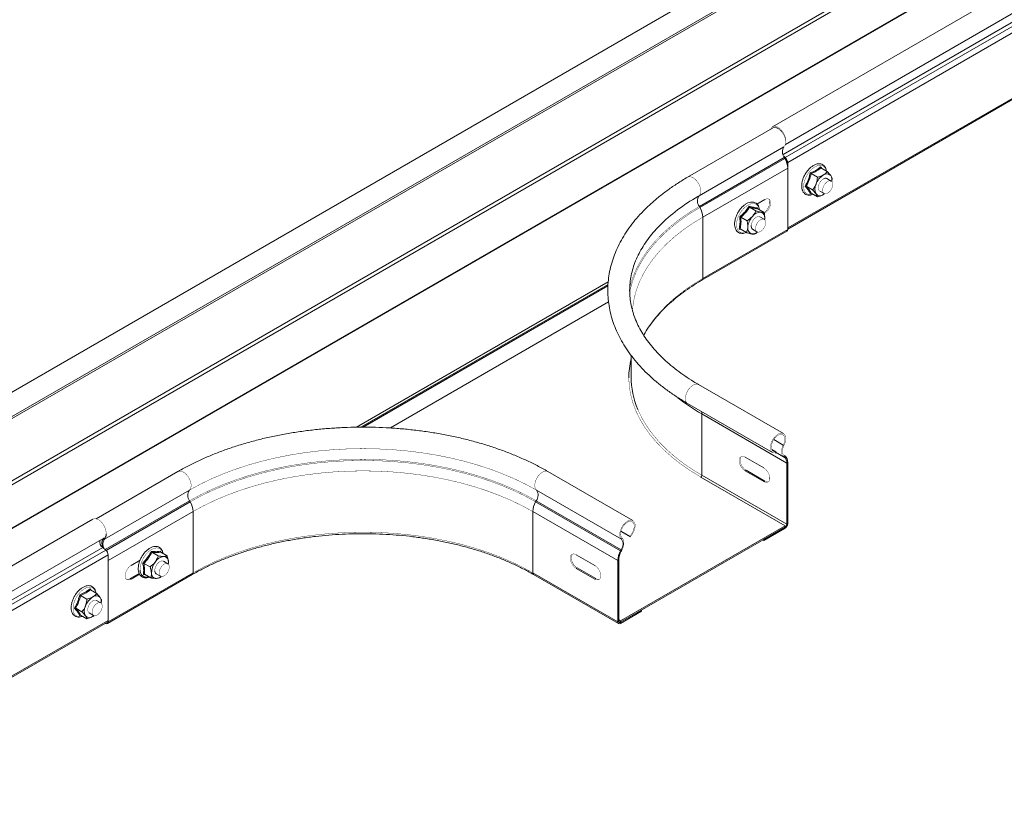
# Model space of a CAD drawing. Header units: millimetres. Extents: x 244 to 1375, y -1661 to 508.
# Tile 2 of 9: x 586 to 996, y -1257 to -925. Entities that reach past the tile are written whole.
import ezdxf

# ---------------------------------------------------------------- set-up
doc = ezdxf.new("R2010")
doc.units = ezdxf.units.MM
doc.linetypes.add('K5LT32768', pattern=[0])
doc.linetypes.add('K5LT32769', pattern=[0])

msp = doc.modelspace()

# ---------------------------------------------------------------- linework, layer by layer
at = {"color": 7, "linetype": 'K5LT32768', "lineweight": 15}
for p, q in [((978.26, -851.55), (412.57, -1178.11)), ((417.73, -1185.36), (983.42, -858.79)), ((414.11, -1188.27), (979.8, -861.71)), ((1040.94, -887.74), (899.52, -969.38)), ((411.19, -1215.83), (976.87, -889.26)), ((411.89, -1217.05), (977.58, -890.49)), ((904.87, -976.8), (1045.49, -895.62)), ((993.96, -899.09), (428.28, -1225.65)), ((428.58, -1225.68), (994.26, -899.12)), ((904.82, -982.25), (1046.24, -900.61)), ((905.81, -984.26), (1047.23, -902.61)), ((905.81, -1011.52), (1047.23, -929.88)), ((905.81, -1012.03), (1046.92, -930.57)), ((899.52, -969.99), (864.16, -990.4)), ((902.96, -971.14), (903.06, -971.08)), ((868.92, -998.14), (904.27, -977.73)), ((869.04, -1002.55), (904.4, -982.14)), ((869.29, -1002.99), (904.64, -982.58)), ((904.18, -981.71), (904.82, -982.25)), ((904.64, -982.58), (904.4, -982.14)), ((904.58, -982.47), (904.74, -982.61)), ((870.45, -1007.04), (905.81, -986.63)), ((905.45, -984.05), (905.45, -984.46)), ((905.81, -984.26), (905.81, -1011.52)), ((905.81, -1012.13), (905.81, -986.63)), ((919.67, -986.55), (922.27, -988.05)), ((915.59, -988.91), (918.19, -990.41)), ((923.96, -992), (922.16, -990.96)), ((924.31, -990.96), (924.12, -992)), ((913.54, -994.17), (916.15, -995.67)), ((896.26, -999.68), (892.97, -1001.58)), ((915.51, -997.05), (915.22, -997.18)), ((915.59, -997.07), (918.19, -998.57)), ((919.16, -996.16), (920.96, -997.2)), ((921.17, -997.23), (920.66, -997.64)), ((869.29, -1002.99), (869.04, -1002.55)), ((889.98, -1002.86), (892.58, -1004.37)), ((893.28, -1003.18), (893.31, -1003.49)), ((893.36, -1003.54), (895.97, -1005.05)), ((870.45, -1032.54), (870.45, -1007.04)), ((886.31, -1007.05), (888.92, -1008.56)), ((896.03, -1007.92), (894.23, -1006.88)), ((895.87, -1005.17), (896.26, -1005.4)), ((896.06, -1005.51), (896.26, -1005.4)), ((896.25, -1007.72), (896.22, -1008.07)), ((870.45, -1032.54), (905.81, -1012.13)), ((886.52, -1012.2), (885.58, -1011.98)), ((886.03, -1011.92), (888.63, -1013.42)), ((891.23, -1012.08), (893.03, -1013.12)), ((870.14, -1033.23), (905.5, -1012.82)), ((831.27, -1042.31), (740.45, -1094.74)), ((840.61, -1064.52), (840.61, -1073.37)), ((904.07, -1097.08), (868.71, -1076.67)), ((864.16, -1084.56), (899.52, -1104.97)), ((905.42, -1109.31), (870.06, -1088.9)), ((870.06, -1114.41), (870.06, -1088.9)), ((904.27, -1101.97), (903.97, -1101.85)), ((900.81, -1104.66), (899.14, -1103.69)), ((900.68, -1105.15), (900.81, -1104.66)), ((904.4, -1106.23), (904.12, -1106.7)), ((904.64, -1106.39), (904.36, -1106.86)), ((904.64, -1106.39), (904.4, -1106.23)), ((888.09, -1106.86), (895.87, -1111.35)), ((904.36, -1106.86), (904.12, -1106.7)), ((905.81, -1109.09), (905.42, -1109.31)), ((905.42, -1134.82), (905.42, -1109.31)), ((905.81, -1134.6), (905.81, -1109.09)), ((652.03, -1112.86), (618.01, -1132.5)), ((841.38, -1133.27), (806.03, -1112.86)), ((905.42, -1134.82), (870.06, -1114.41)), ((888.09, -1112.57), (888.48, -1112.35)), ((895.87, -1117.06), (888.09, -1112.57)), ((888.48, -1112.35), (896.26, -1116.84)), ((904.75, -1135.41), (869.39, -1115)), ((895.87, -1117.06), (896.26, -1116.84)), ((621.43, -1141.01), (656.78, -1120.6)), ((801.28, -1120.6), (836.63, -1141.01)), ((657.15, -1125.45), (656.91, -1125.01)), ((800.91, -1125.45), (801.15, -1125.01)), ((800.91, -1125.45), (836.26, -1145.86)), ((801.15, -1125.01), (836.51, -1145.42)), ((622.96, -1149.91), (658.32, -1129.5)), ((658.32, -1155.01), (658.32, -1129.5)), ((799.74, -1155.01), (799.74, -1129.5)), ((799.74, -1129.5), (835.1, -1149.91)), ((616.68, -1132.66), (475.26, -1214.3)), ((905.81, -1134.6), (905.42, -1134.82)), ((836.16, -1175.01), (904.75, -1135.41)), ((836.16, -1175.58), (904.75, -1135.98)), ((836.4, -1137.84), (840.23, -1140.05)), ((836.46, -1137.61), (840.09, -1139.71)), ((895.91, -1141.09), (904.75, -1135.98)), ((895.91, -1141.54), (904.75, -1136.43)), ((904.75, -1135.41), (904.75, -1135.98)), ((904.75, -1136.43), (904.75, -1135.98)), ((479.81, -1222.18), (621.23, -1140.54)), ((621.04, -1140.63), (621.13, -1140.55)), ((836.63, -1141.01), (836.93, -1140.55)), ((840.23, -1140.05), (840.09, -1139.71)), ((895.91, -1141.54), (895.52, -1141.31)), ((895.91, -1141.54), (895.91, -1141.09)), ((479.3, -1226.11), (620.72, -1144.47)), ((480.56, -1227.18), (621.98, -1145.54)), ((621.98, -1145.54), (620.72, -1144.47)), ((641.22, -1146.47), (643.83, -1147.97)), ((644.79, -1146.04), (644.88, -1146.5)), ((644.89, -1146.42), (647.49, -1147.93)), ((836.26, -1145.86), (836.51, -1145.42)), ((836.26, -1145.86), (836.55, -1146.01)), ((836.51, -1145.42), (836.79, -1145.57)), ((836.55, -1146.01), (836.79, -1145.57)), ((481.54, -1229.18), (622.96, -1147.54)), ((622.96, -1147.54), (622.96, -1174.8)), ((622.96, -1175.42), (622.96, -1149.91)), ((632.51, -1151.94), (636.25, -1149.78)), ((637.83, -1151.06), (640.44, -1152.56)), ((647.83, -1151.2), (646.03, -1150.16)), ((825.55, -1151.94), (817.77, -1147.45)), ((835.1, -1149.91), (835.49, -1149.68)), ((835.1, -1175.42), (835.1, -1149.91)), ((835.49, -1175.19), (835.49, -1149.68)), ((622.96, -1175.42), (658.32, -1155.01)), ((632.12, -1157.43), (635.9, -1155.25)), ((636.1, -1155.58), (632.51, -1157.66)), ((638.12, -1155.6), (640.72, -1157.1)), ((643.03, -1155.36), (644.83, -1156.4)), ((799.74, -1155.01), (835.1, -1175.42)), ((818.16, -1152.94), (817.77, -1153.17)), ((817.77, -1153.17), (825.55, -1157.66)), ((825.94, -1157.43), (818.16, -1152.94)), ((622.65, -1176.1), (658.01, -1155.69)), ((632.12, -1157.43), (632.51, -1157.66)), ((638.3, -1155.71), (637.68, -1155.68)), ((800.05, -1155.69), (835.41, -1176.1)), ((825.94, -1157.43), (825.55, -1157.66)), ((615.61, -1162.08), (618.22, -1163.58)), ((611.53, -1164.43), (614.14, -1165.94)), ((619.9, -1167.53), (618.1, -1166.49)), ((620.26, -1166.48), (620.08, -1167.42)), ((609.49, -1169.69), (612.09, -1171.2)), ((615.1, -1171.68), (616.9, -1172.73)), ((845, -1170.48), (836.16, -1175.58)), ((845, -1170.93), (836.16, -1176.03)), ((845, -1170.93), (845, -1170.48)), ((481.23, -1257.13), (622.65, -1175.49)), ((481.54, -1256.44), (622.96, -1174.8)), ((611.46, -1172.58), (611.16, -1172.71)), ((611.53, -1172.6), (614.14, -1174.1)), ((621.81, -1175.98), (621.9, -1176.03)), ((835.1, -1175.42), (835.49, -1175.19)), ((835.49, -1174.62), (836.16, -1175.01)), ((835.49, -1175.19), (836.16, -1175.58)), ((836.16, -1175.01), (836.16, -1175.58)), ((836.16, -1176.03), (836.16, -1175.58))]:
    msp.add_line(p, q, dxfattribs=at)
at = {"color": 8, "linetype": 'K5LT32769', "lineweight": 15, "true_color": 0x808080}
for p, q in [((903.89, -981), (1044.98, -899.55)), ((868.34, -998.48), (868.92, -998.14)), ((726.39, -1094.42), (831.12, -1033.96)), ((728.14, -1094.39), (831.06, -1034.98)), ((728.88, -1094.39), (831.03, -1035.42)), ((729.16, -1094.4), (831.02, -1035.59)), ((903.97, -1101.85), (899.99, -1099.55)), ((904.36, -1106.86), (900.77, -1104.79)), ((904.12, -1106.7), (900.78, -1104.78)), ((621.73, -1145.32), (656.91, -1125.01)), ((622.13, -1145.67), (657.15, -1125.45)), ((621.43, -1141.01), (621.15, -1140.59)), ((621.9, -1176.03), (621.9, -1175.92)), ((622.96, -1175.42), (622.82, -1175.33)), ((835.49, -1175.19), (836.16, -1175.58))]:
    msp.add_line(p, q, dxfattribs=at)
at = {"color": 7, "linetype": 'K5LT32768', "const_width": 0.15}
for points in [[(898.72, -970.45), (898.87, -970.09), (899.38, -969.47), (900.1, -969.18), (900.97, -969.25), (901.91, -969.67), (902.84, -970.4), (903.67, -971.39), (904.35, -972.54), (904.81, -973.76), (905.01, -974.94), (905, -975.48)], [(904.27, -977.73), (904.74, -977.12), (904.98, -976.26), (904.98, -975.22), (904.72, -974.07), (904.23, -972.92), (903.56, -971.84), (902.74, -970.93), (901.86, -970.25), (900.96, -969.86), (900.13, -969.79), (899.52, -969.99)], [(899.54, -969.98), (899.8, -969.79), (900.53, -969.62), (901.39, -969.81), (902.29, -970.34), (903.13, -971.17), (903.85, -972.2), (904.05, -972.59)], [(920.66, -991.11), (919.93, -991.68), (919.29, -992.47), (918.82, -993.39), (918.57, -994.34), (918.57, -995.19), (918.82, -995.84), (919.16, -996.16)], [(920.34, -995.82), (920.47, -994.91), (920.83, -993.96), (921.4, -993.09), (922.09, -992.4), (922.83, -991.97), (923.52, -991.87), (924.08, -992.09), (924.45, -992.61), (924.58, -993.38), (924.45, -994.29), (924.08, -995.24), (923.52, -996.11), (922.83, -996.8), (922.09, -997.22), (921.4, -997.33), (920.83, -997.11), (920.47, -996.59), (920.34, -995.82)], [(897.81, -999.41), (898.02, -999.65), (898.31, -1000.41), (898.31, -1001.4), (898.02, -1002.51), (897.46, -1003.59), (896.72, -1004.51), (895.87, -1005.17)], [(896.26, -1005.4), (897.11, -1004.74), (897.85, -1003.81), (898.4, -1002.73), (898.7, -1001.63), (898.7, -1000.64), (898.4, -999.87), (897.85, -999.43), (897.11, -999.37), (896.26, -999.68)], [(921.18, -997.29), (921.12, -997.34), (920.66, -997.64)], [(894.23, -1006.88), (893.91, -1006.76), (893.24, -1006.81), (892.5, -1007.17), (891.79, -1007.82), (891.2, -1008.66), (890.79, -1009.6), (890.61, -1010.53)], [(895.21, -1007.81), (895.86, -1007.84), (896.34, -1008.2), (896.61, -1008.84), (896.63, -1009.68), (896.39, -1010.63), (895.93, -1011.56), (895.3, -1012.36), (894.57, -1012.94), (893.84, -1013.23), (893.2, -1013.2), (892.71, -1012.84), (892.45, -1012.2), (892.43, -1011.35), (892.67, -1010.41), (893.13, -1009.48), (893.76, -1008.68), (894.49, -1008.1), (895.21, -1007.81)], [(869.39, -1115), (865.19, -1112.42), (861.26, -1109.71), (857.63, -1106.85), (854.3, -1103.88), (851.29, -1100.8), (848.6, -1097.62), (846.26, -1094.35), (844.26, -1091), (842.61, -1087.59), (841.33, -1084.13), (840.4, -1080.63), (839.85, -1077.11), (839.66, -1073.57), (839.85, -1070.03), (840.4, -1066.51), (840.61, -1065.57)], [(904.27, -1101.97), (904.74, -1100.81), (904.98, -1099.67), (904.98, -1098.64), (904.72, -1097.79), (904.23, -1097.19), (903.56, -1096.9), (902.74, -1096.93), (901.86, -1097.28), (900.96, -1097.92), (900.13, -1098.8), (899.44, -1099.86), (898.92, -1101.01), (898.63, -1102.16), (898.59, -1103.22), (898.8, -1104.11), (899.24, -1104.76), (899.88, -1105.12), (900.68, -1105.15)], [(903.97, -1101.85), (904.4, -1100.78), (904.61, -1099.72), (904.57, -1098.78), (904.28, -1098.04), (903.78, -1097.55), (903.1, -1097.37), (902.31, -1097.52), (901.48, -1097.96), (900.67, -1098.68), (899.96, -1099.6), (899.41, -1100.65), (899.07, -1101.73), (898.97, -1102.75), (899.11, -1103.61), (899.5, -1104.25), (900.08, -1104.61), (900.81, -1104.66)], [(904.12, -1106.7), (903.75, -1106.38), (903.48, -1105.95), (903.3, -1105.4), (903.23, -1104.78), (903.27, -1104.09), (903.4, -1103.35), (903.64, -1102.6), (903.97, -1101.85)], [(904.4, -1106.23), (904.08, -1105.95), (903.84, -1105.57), (903.68, -1105.09), (903.62, -1104.54), (903.65, -1103.93), (903.77, -1103.29), (903.98, -1102.62), (904.27, -1101.97)], [(656.78, -1120.6), (661.28, -1118.16), (666.02, -1115.88), (670.99, -1113.77), (676.17, -1111.83), (681.55, -1110.08), (687.1, -1108.52), (692.8, -1107.16), (698.63, -1106), (704.58, -1105.04), (710.61, -1104.29), (716.72, -1103.76), (722.86, -1103.44), (729.03, -1103.33), (735.2, -1103.44), (741.35, -1103.76), (747.45, -1104.29), (753.48, -1105.04), (759.43, -1106), (765.26, -1107.16), (770.96, -1108.52), (776.51, -1110.08), (781.89, -1111.83), (787.07, -1113.77), (792.04, -1115.88), (796.78, -1118.16), (801.28, -1120.6)], [(656.91, -1125.01), (661.4, -1122.57), (666.13, -1120.3), (671.09, -1118.19), (676.27, -1116.26), (681.63, -1114.51), (687.17, -1112.95), (692.86, -1111.59), (698.69, -1110.43), (704.62, -1109.48), (710.65, -1108.73), (716.74, -1108.2), (722.87, -1107.87), (729.03, -1107.77), (735.19, -1107.87), (741.32, -1108.2), (747.42, -1108.73), (753.44, -1109.48), (759.37, -1110.43), (765.2, -1111.59), (770.89, -1112.95), (776.43, -1114.51), (781.8, -1116.26), (786.97, -1118.19), (791.93, -1120.3), (796.67, -1122.57), (801.15, -1125.01)], [(657.15, -1125.45), (661.62, -1123.02), (666.34, -1120.75), (671.29, -1118.65), (676.44, -1116.72), (681.79, -1114.98), (687.31, -1113.43), (692.99, -1112.07), (698.79, -1110.92), (704.7, -1109.97), (710.71, -1109.22), (716.78, -1108.69), (722.89, -1108.37), (729.03, -1108.26), (735.17, -1108.37), (741.28, -1108.69), (747.35, -1109.22), (753.36, -1109.97), (759.27, -1110.92), (765.08, -1112.07), (770.75, -1113.43), (776.27, -1114.98), (781.62, -1116.72), (786.77, -1118.65), (791.72, -1120.75), (796.44, -1123.02), (800.91, -1125.45)], [(888.09, -1112.57), (887.25, -1111.91), (886.5, -1110.98), (885.95, -1109.9), (885.66, -1108.8), (885.66, -1107.81), (885.95, -1107.05), (886.5, -1106.61), (887.25, -1106.54), (888.09, -1106.86)], [(886.55, -1106.59), (886.34, -1106.82), (886.05, -1107.59), (886.05, -1108.58), (886.34, -1109.68), (886.89, -1110.76), (887.64, -1111.69), (888.48, -1112.35)], [(658.32, -1129.5), (662.72, -1127.11), (667.36, -1124.87), (672.22, -1122.81), (677.3, -1120.91), (682.56, -1119.2), (687.99, -1117.67), (693.57, -1116.34), (699.28, -1115.2), (705.1, -1114.27), (711.01, -1113.53), (716.98, -1113.01), (722.99, -1112.69), (729.03, -1112.59), (735.07, -1112.69), (741.08, -1113.01), (747.06, -1113.53), (752.96, -1114.27), (758.78, -1115.2), (764.49, -1116.34), (770.07, -1117.67), (775.5, -1119.2), (780.76, -1120.91), (785.84, -1122.81), (790.7, -1124.87), (795.34, -1127.11), (799.74, -1129.5)], [(895.87, -1111.35), (896.72, -1112.01), (897.46, -1112.93), (898.02, -1114.01), (898.31, -1115.11), (898.31, -1116.11), (898.02, -1116.87), (897.46, -1117.31), (896.72, -1117.38), (895.87, -1117.06)], [(896.26, -1116.84), (897.11, -1117.15), (897.81, -1117.1)], [(621.23, -1140.54), (621.73, -1140.07), (622.08, -1139.26), (622.16, -1138.22), (621.97, -1137.04), (621.51, -1135.82), (620.83, -1134.67), (619.99, -1133.69), (619.06, -1132.95), (618.13, -1132.53), (617.26, -1132.46), (616.68, -1132.66)], [(836.63, -1141.01), (836.16, -1140.4), (835.92, -1139.54), (835.93, -1138.5), (836.18, -1137.35), (836.67, -1136.2), (837.35, -1135.12), (838.16, -1134.21), (839.05, -1133.53), (839.94, -1133.14), (840.77, -1133.07), (841.47, -1133.32), (841.98, -1133.88), (842.27, -1134.7), (842.31, -1135.71), (842.1, -1136.84), (841.66, -1138), (841.02, -1139.1), (840.23, -1140.05)], [(836.93, -1140.55), (836.5, -1139.98), (836.29, -1139.16), (836.34, -1138.17), (836.62, -1137.1), (837.12, -1136.03), (837.8, -1135.07), (838.59, -1134.3), (839.43, -1133.78), (840.24, -1133.57), (840.95, -1133.67), (841.5, -1134.08), (841.84, -1134.77), (841.94, -1135.67), (841.79, -1136.71), (841.41, -1137.79), (840.83, -1138.82), (840.09, -1139.71)], [(658.32, -1155.01), (662.72, -1152.62), (667.36, -1150.38), (672.22, -1148.32), (677.3, -1146.42), (682.56, -1144.71), (687.99, -1143.18), (693.57, -1141.85), (699.28, -1140.71), (705.1, -1139.78), (711.01, -1139.04), (716.98, -1138.52), (722.99, -1138.2), (729.03, -1138.1), (735.07, -1138.2), (741.08, -1138.52), (747.06, -1139.04), (752.96, -1139.78), (758.78, -1140.71), (764.49, -1141.85), (770.07, -1143.18), (775.5, -1144.71), (780.76, -1146.42), (785.84, -1148.32), (790.7, -1150.38), (795.34, -1152.62), (799.74, -1155.01)], [(836.79, -1145.57), (837.15, -1144.83), (837.42, -1144.08), (837.6, -1143.34), (837.67, -1142.63), (837.64, -1141.97), (837.5, -1141.4), (837.26, -1140.92), (836.93, -1140.55)], [(817.77, -1147.45), (816.93, -1147.13), (816.18, -1147.2), (815.63, -1147.64), (815.34, -1148.41), (815.34, -1149.4), (815.63, -1150.5), (816.18, -1151.58), (816.93, -1152.51), (817.77, -1153.17)], [(818.16, -1152.94), (817.32, -1152.28), (816.57, -1151.36), (816.02, -1150.28), (815.72, -1149.17), (815.72, -1148.18), (816.02, -1147.42), (816.23, -1147.18)], [(646.03, -1150.16), (645.46, -1150.02), (644.75, -1150.19), (644.02, -1150.68), (643.35, -1151.41), (642.82, -1152.31), (642.49, -1153.26), (642.42, -1154.15)], [(647.02, -1155.72), (646.29, -1156.27), (645.57, -1156.53), (644.94, -1156.45), (644.48, -1156.05), (644.24, -1155.38), (644.25, -1154.53), (644.52, -1153.58), (645, -1152.66), (645.65, -1151.88), (646.38, -1151.32), (647.1, -1151.07), (647.73, -1151.15), (648.19, -1151.55), (648.43, -1152.21), (648.42, -1153.07), (648.15, -1154.02), (647.66, -1154.94), (647.02, -1155.72)], [(648.06, -1150.44), (648.06, -1150.97), (648.03, -1151.35)], [(632.51, -1157.66), (631.66, -1157.97), (630.92, -1157.91), (630.37, -1157.47), (630.07, -1156.7), (630.07, -1155.71), (630.37, -1154.61), (630.92, -1153.53), (631.66, -1152.6), (632.51, -1151.94)], [(825.55, -1157.66), (826.4, -1157.97), (827.14, -1157.91), (827.69, -1157.47), (827.99, -1156.7), (827.99, -1155.71), (827.69, -1154.61), (827.14, -1153.53), (826.4, -1152.6), (825.55, -1151.94)], [(630.56, -1157.69), (631.28, -1157.75), (632.12, -1157.43)], [(827.48, -1157.7), (826.79, -1157.75), (825.94, -1157.43)], [(618.1, -1166.49), (617.96, -1166.42), (617.33, -1166.37), (616.6, -1166.64), (615.88, -1167.2), (615.24, -1168), (614.76, -1168.92), (614.51, -1169.87), (614.51, -1170.72), (614.76, -1171.37), (615.1, -1171.68)], [(616.28, -1171.35), (616.41, -1170.44), (616.78, -1169.49), (617.34, -1168.62), (618.04, -1167.93), (618.77, -1167.5), (619.46, -1167.39), (620.03, -1167.61), (620.4, -1168.14), (620.53, -1168.9), (620.4, -1169.81), (620.03, -1170.76), (619.46, -1171.64), (618.77, -1172.33), (618.04, -1172.75), (617.34, -1172.86), (616.78, -1172.64), (616.41, -1172.12), (616.28, -1171.35)], [(616.6, -1173.17), (617.06, -1172.87), (617.13, -1172.82)]]:
    msp.add_lwpolyline(points, dxfattribs=at)
at = {"color": 8, "linetype": 'K5LT32769', "true_color": 0x808080, "const_width": 0.15}
for points in [[(917.19, -986.07), (916.09, -986.85), (915.06, -987.88), (914.13, -989.12), (913.38, -990.48), (912.82, -991.9), (912.51, -993.31), (912.44, -994.62), (912.64, -995.76), (913.07, -996.68), (913.73, -997.33), (914.58, -997.66), (915.57, -997.66), (916.28, -997.47)], [(921.86, -987.81), (921.56, -986.86), (921.01, -986.08), (920.25, -985.59), (919.33, -985.42), (918.29, -985.58), (917.19, -986.07)], [(868.92, -998.14), (869.39, -997.53), (869.63, -996.67), (869.62, -995.63), (869.36, -994.48), (868.88, -993.33), (868.2, -992.25), (867.39, -991.34), (866.5, -990.66), (865.61, -990.27), (864.78, -990.2), (864.16, -990.4)], [(839.92, -1039.22), (840.25, -1037.41), (841.18, -1033.9), (842.47, -1030.44), (844.12, -1027.02), (846.12, -1023.67), (848.47, -1020.4), (851.16, -1017.21), (854.17, -1014.12), (857.51, -1011.15), (861.15, -1008.29), (865.08, -1005.57), (869.29, -1002.99)], [(839.95, -1036.91), (840.84, -1033.57), (842.13, -1030.09), (843.79, -1026.67), (845.8, -1023.31), (848.15, -1020.02), (850.85, -1016.82), (853.88, -1013.72), (857.22, -1010.74), (860.87, -1007.87), (864.82, -1005.14), (869.04, -1002.55)], [(893.96, -1003.88), (893.83, -1003.32), (893.41, -1002.39), (892.76, -1001.74), (891.92, -1001.39), (890.94, -1001.37), (889.86, -1001.68), (888.76, -1002.31), (887.68, -1003.21), (886.69, -1004.34), (885.84, -1005.64), (885.17, -1007.04), (884.72, -1008.47), (884.52, -1009.84)], [(841.21, -1046.06), (841.35, -1044.37), (841.89, -1040.9), (842.8, -1037.45), (844.07, -1034.04), (845.69, -1030.68), (847.66, -1027.39), (849.97, -1024.16), (852.62, -1021.03), (855.58, -1017.99), (858.86, -1015.06), (862.44, -1012.25), (866.31, -1009.58), (870.45, -1007.04)], [(884.52, -1009.84), (884.57, -1011.08), (884.87, -1012.13), (885.42, -1012.93), (886.16, -1013.44), (887.08, -1013.62), (888.11, -1013.47), (888.5, -1013.34)], [(845.75, -1056.08), (847.66, -1052.89), (849.97, -1049.67), (852.62, -1046.54), (855.58, -1043.5), (858.86, -1040.57), (862.44, -1037.76), (866.31, -1035.08), (870.45, -1032.54)], [(868.71, -1076.67), (868.2, -1076.49), (867.39, -1076.52), (866.5, -1076.87), (865.61, -1077.51), (864.78, -1078.39), (864.08, -1079.45), (863.57, -1080.6), (863.28, -1081.75), (863.24, -1082.81), (863.44, -1083.7), (863.89, -1084.35), (864.16, -1084.56)], [(870.06, -1114.41), (865.9, -1111.86), (862.01, -1109.16), (858.41, -1106.34), (855.11, -1103.39), (852.13, -1100.34), (849.47, -1097.19), (847.15, -1093.95), (845.17, -1090.63), (843.53, -1087.26), (843.45, -1087.05)], [(656.78, -1120.6), (657.26, -1119.99), (657.5, -1119.13), (657.49, -1118.09), (657.23, -1116.94), (656.75, -1115.79), (656.07, -1114.71), (655.26, -1113.8), (654.37, -1113.12), (653.48, -1112.73), (652.65, -1112.66), (652.03, -1112.86)], [(801.28, -1120.6), (800.81, -1119.99), (800.56, -1119.13), (800.57, -1118.09), (800.83, -1116.94), (801.31, -1115.79), (801.99, -1114.71), (802.8, -1113.8), (803.69, -1113.12), (804.59, -1112.73), (805.41, -1112.66), (806.03, -1112.86)], [(645.71, -1146.9), (645.41, -1146.02), (644.85, -1145.25), (644.08, -1144.77), (643.16, -1144.62), (642.11, -1144.8), (641.02, -1145.3), (639.92, -1146.09), (638.89, -1147.14), (637.97, -1148.38), (637.22, -1149.75), (636.68, -1151.17), (636.37, -1152.57), (636.32, -1153.88)], [(617.81, -1163.34), (617.69, -1162.88), (617.26, -1161.96), (616.6, -1161.32), (615.75, -1160.99), (614.76, -1160.99), (613.69, -1161.31), (612.58, -1161.95), (611.51, -1162.86), (610.52, -1164.01), (609.68, -1165.31), (609.02, -1166.72), (608.58, -1168.14), (608.39, -1169.51), (608.45, -1170.74), (608.77, -1171.78), (609.32, -1172.57), (610.08, -1173.06), (611, -1173.23), (612.04, -1173.06), (612.23, -1173)]]:
    msp.add_lwpolyline(points, dxfattribs=at)
at = {"color": 7, "linetype": 'K5LT32768', "lineweight": 15}
for centre, radius, start, end in [((907.32, -979.85), 3.72, 145.2362, 218.0456), ((897.23, -986.91), 8.59, 1.8772, 30.2829), ((903.42, -984.16), 2.04, 2.9327, 49.5208), ((902.99, -984.4), 2.82, 2.9326, 49.5211), ((924.8, -995.94), 7.67, 122.638, 159.7729), ((922.05, -991.18), 2.2, 40.5328, 129.248), ((921.53, -992.24), 1.43, 63.796, 127.5147), ((920.62, -991.55), 3.58, 350.4141, 30.1361), ((921.68, -995.33), 4.56, 153.4364, 206.5636), ((906.78, -1065.39), 77.17, 119.8731, 134.809), ((871.97, -1000.26), 3.72, 145.2362, 218.0456), ((919.27, -995.94), 2.2, 220.5328, 309.248), ((861.87, -1007.32), 8.59, 1.8772, 30.2829), ((897.08, -1011.98), 7.92, 138.2534, 174.6089), ((894.56, -1009.08), 4.13, 87.9859, 144.9134), ((893.94, -1007.2), 2.37, 347.2311, 71.274), ((891.51, -1011.76), 2.37, 167.2311, 251.2739), ((892.11, -1010.83), 1.53, 168.746, 234.7456), ((905.04, -1012.2), 0.769, 306.3221, 4.9904), ((891.08, -1010.69), 3.33, 264.3771, 310.7994), ((874.19, -1074.19), 34.52, 166.525, 179.448), ((875.82, -1073.21), 35.21, 180.255, 203.1491), ((902.75, -1108.81), 3.07, 354.7438, 51.99), ((902.64, -1109.06), 2.79, 354.7437, 51.9903), ((659.84, -1122.72), 3.72, 145.2362, 218.0456), ((798.23, -1122.72), 3.72, 321.9542, 34.7637), ((649.74, -1129.78), 8.59, 1.8772, 30.2829), ((808.32, -1129.78), 8.59, 149.7169, 178.1229), ((903.5, -1134.49), 2.31, 302.6053, 357.3945), ((903.96, -1134.75), 1.46, 302.6055, 357.3942), ((619.53, -1139.15), 2.66, 315.5502, 8.5851), ((622.71, -1141.92), 3.24, 173.2621, 232.0412), ((623.99, -1142.77), 3.65, 144.9049, 208.8668), ((624.32, -1143.07), 3.55, 144.5346, 212.7188), ((833.58, -1143.13), 3.72, 321.9542, 34.7637), ((620.15, -1147.68), 2.82, 2.9326, 49.5211), ((843.68, -1150.19), 8.59, 149.7169, 178.1229), ((843.28, -1149.94), 7.8, 149.7174, 178.1223), ((648.38, -1155.04), 7.37, 142.1303, 180.3), ((646.82, -1153.15), 5.01, 98.4154, 148.2017), ((646, -1150.26), 2.07, 354.9813, 87.6463), ((643.06, -1155.26), 2.07, 174.9799, 267.6468), ((643.75, -1154.23), 1.34, 176.6166, 237.4675), ((642.72, -1153.65), 3.68, 274.1017, 309.4582), ((620.74, -1171.47), 7.67, 122.6381, 159.7731), ((617.99, -1166.71), 2.2, 40.5323, 129.2485), ((616.56, -1167.08), 3.58, 350.4151, 30.1356), ((617.62, -1170.85), 4.56, 153.4356, 206.5644), ((615.21, -1171.47), 2.2, 220.5322, 309.2481), ((622.32, -1175.52), 0.655, 230.7966, 9.2141), ((622.2, -1174.87), 0.769, 306.3221, 4.9908), ((835.74, -1175.52), 0.655, 170.7854, 309.2038), ((835.9, -1175.26), 0.415, 170.7868, 309.204)]:
    msp.add_arc(centre, radius, start, end, dxfattribs=at)
at = {"color": 8, "linetype": 'K5LT32769', "lineweight": 15, "true_color": 0x808080}
for centre, radius, start, end in [((869.7, -1032.62), 0.755, 305.7997, 5.6114), ((874.19, -1074.19), 34.52, 166.525, 179.448), ((911.56, -1016.45), 83.5, 231.9187, 240.196), ((865.88, -1088.86), 4.19, 359.4854, 13.3705), ((868.64, -1114.35), 1.43, 322.5096, 357.6829), ((639.11, -1154.08), 2.79, 175.7748, 289.6624), ((657.57, -1155.08), 0.755, 305.7369, 5.617), ((800.49, -1155.08), 0.755, 174.3825, 234.255)]:
    msp.add_arc(centre, radius, start, end, dxfattribs=at)
at = {"color": 7, "linetype": 'K5LT32768', "lineweight": 15}
for points, knots in [([(921.94, -987.86), (921.87, -987.51), (921.74, -986.77), (921.23, -985.88), (920.5, -985.21), (919.61, -984.84), (918.63, -984.77), (917.59, -984.99), (916.69, -985.4), (915.78, -985.98), (914.89, -986.73), (913.93, -987.82), (913.08, -989.06), (912.4, -990.41), (911.92, -991.79), (911.64, -993.16), (911.6, -994.45), (911.81, -995.62), (912.26, -996.61), (912.94, -997.34), (913.8, -997.79), (914.76, -997.91), (915.62, -997.82), (916.15, -997.59), (916.34, -997.51)], [0, 0, 0, 0, 0.044746, 0.093736, 0.141174, 0.186832, 0.232015, 0.278171, 0.32551, 0.351303, 0.399971, 0.448563, 0.497059, 0.545539, 0.594093, 0.642817, 0.69182, 0.741138, 0.790315, 0.838215, 0.884206, 0.929411, 0.97522, 1, 1, 1, 1]), ([(915.22, -988.61), (915.41, -988.53), (916.4, -988.14), (917.95, -987.37), (919.01, -986.52), (919.51, -986.13)], [0, 0, 0, 0, 0.118083, 0.592258, 1, 1, 1, 1]), ([(919.67, -986.55), (919.09, -986.99), (917.92, -987.88), (916.37, -988.56), (915.59, -988.91)], [0, 0, 0, 0, 0.492148, 1, 1, 1, 1]), ([(919.67, -986.55), (919.64, -986.53), (919.59, -986.49), (919.53, -986.39), (919.5, -986.27), (919.5, -986.18), (919.51, -986.13), (919.51, -986.13)], [0, 0, 0, 0, 0.236201, 0.4714, 0.73248, 0.992083, 1, 1, 1, 1]), ([(919.51, -986.13), (919.62, -986.27), (919.8, -986.48), (919.93, -986.67), (919.98, -986.73)], [0, 0, 0, 0, 0.669599, 1, 1, 1, 1]), ([(864.16, -990.4), (863.42, -990.84), (861.27, -992.1), (857.89, -994.3), (854.1, -997.03), (850.56, -999.88), (847.28, -1002.86), (844.28, -1005.94), (841.56, -1009.12), (839.13, -1012.39), (837.01, -1015.74), (835.2, -1019.15), (833.7, -1022.62), (832.52, -1026.12), (831.66, -1029.66), (831.11, -1033.21), (830.89, -1036.76), (830.99, -1040.31), (831.4, -1043.84), (832.12, -1047.36), (833.15, -1050.84), (834.5, -1054.28), (836.15, -1057.67), (838.11, -1061.01), (840.36, -1064.28), (842.92, -1067.48), (845.76, -1070.58), (848.88, -1073.59), (852.27, -1076.5), (855.92, -1079.28), (859.86, -1081.99), (862.71, -1083.69), (864.16, -1084.56)], [0, 0, 0, 0, 0.018178, 0.052599, 0.087032, 0.121457, 0.155858, 0.190211, 0.224492, 0.258671, 0.292718, 0.326602, 0.360305, 0.393816, 0.42714, 0.460303, 0.493342, 0.526312, 0.559264, 0.592247, 0.625315, 0.658516, 0.691882, 0.725428, 0.759154, 0.793047, 0.827084, 0.861238, 0.89548, 0.929785, 0.964128, 1, 1, 1, 1]), ([(913.07, -994.13), (913.19, -993.93), (913.76, -992.94), (914.59, -991.13), (915.02, -989.41), (915.22, -988.61)], [0, 0, 0, 0, 0.118084, 0.592259, 1, 1, 1, 1]), ([(915.59, -988.91), (915.34, -989.82), (914.85, -991.68), (913.98, -993.33), (913.54, -994.17)], [0, 0, 0, 0, 0.492148, 1, 1, 1, 1]), ([(915.59, -988.91), (915.56, -988.89), (915.5, -988.85), (915.4, -988.77), (915.3, -988.69), (915.24, -988.63), (915.22, -988.61), (915.22, -988.61)], [0, 0, 0, 0, 0.236202, 0.471397, 0.73248, 0.99208, 1, 1, 1, 1]), ([(917.59, -993.29), (917.82, -992.53), (918.1, -991.59), (918.18, -990.6), (918.19, -990.41)], [0, 0, 0, 0, 0.801462, 1, 1, 1, 1]), ([(920.66, -989.48), (920.55, -989.53), (919.86, -989.91), (918.99, -990.2), (918.22, -990.4), (918.19, -990.41)], [0, 0, 0, 0, 0.148487, 0.965572, 1, 1, 1, 1]), ([(922.27, -988.05), (922.17, -988.19), (921.76, -988.71), (921.12, -989.15), (920.66, -989.48)], [0, 0, 0, 0, 0.263255, 1, 1, 1, 1]), ([(922.27, -988.05), (922.77, -988.59), (923.32, -989.2), (923.68, -989.7), (923.72, -989.75)], [0, 0, 0, 0, 0.896036, 1, 1, 1, 1]), ([(923.72, -989.75), (923.94, -990.12), (924.22, -990.57), (924.3, -990.89), (924.31, -990.96)], [0, 0, 0, 0, 0.801462, 1, 1, 1, 1]), ([(913.07, -994.13), (913.07, -994.13), (913.11, -994.12), (913.2, -994.11), (913.33, -994.11), (913.45, -994.12), (913.51, -994.15), (913.54, -994.17)], [0, 0, 0, 0, 0.007921, 0.26753, 0.5286, 0.7638, 1, 1, 1, 1]), ([(915.22, -997.18), (915.16, -997.08), (914.9, -996.56), (914.28, -995.58), (913.46, -994.59), (913.07, -994.13)], [0, 0, 0, 0, 0.118083, 0.592258, 1, 1, 1, 1]), ([(913.54, -994.17), (913.97, -994.7), (914.84, -995.77), (915.33, -996.63), (915.59, -997.07)], [0, 0, 0, 0, 0.492148, 1, 1, 1, 1]), ([(916.15, -995.67), (916.65, -995.01), (917.2, -994.27), (917.56, -993.38), (917.59, -993.29)], [0, 0, 0, 0, 0.896038, 1, 1, 1, 1]), ([(917.59, -997.37), (917.26, -996.94), (916.84, -996.4), (916.26, -995.79), (916.15, -995.67)], [0, 0, 0, 0, 0.801462, 1, 1, 1, 1]), ([(915.22, -997.18), (915.22, -997.18), (915.24, -997.15), (915.3, -997.1), (915.4, -997.05), (915.5, -997.03), (915.56, -997.06), (915.59, -997.07)], [0, 0, 0, 0, 0.00792, 0.26752, 0.528603, 0.763798, 1, 1, 1, 1]), ([(918.19, -998.57), (918.09, -998.26), (917.97, -997.91), (917.63, -997.42), (917.59, -997.37)], [0, 0, 0, 0, 0.896035, 1, 1, 1, 1]), ([(920.66, -997.64), (920.55, -997.7), (919.86, -998.08), (918.99, -998.37), (918.22, -998.57), (918.19, -998.57)], [0, 0, 0, 0, 0.148487, 0.965572, 1, 1, 1, 1]), ([(894.02, -1003.92), (893.97, -1003.57), (893.85, -1002.82), (893.37, -1001.9), (892.67, -1001.19), (891.79, -1000.79), (890.83, -1000.69), (889.79, -1000.87), (888.72, -1001.32), (887.64, -1002.05), (886.61, -1003.01), (885.68, -1004.16), (884.89, -1005.44), (884.28, -1006.81), (883.86, -1008.19), (883.7, -1009.33), (883.69, -1010.4), (883.84, -1011.4), (884.26, -1012.41), (884.91, -1013.19), (885.76, -1013.67), (886.71, -1013.83), (887.65, -1013.75), (888.27, -1013.49), (888.55, -1013.38)], [0, 0, 0, 0, 0.043935, 0.092432, 0.139534, 0.184796, 0.229423, 0.274828, 0.321768, 0.369661, 0.417721, 0.465679, 0.513565, 0.56147, 0.609476, 0.657667, 0.68318, 0.73177, 0.780416, 0.827954, 0.87359, 0.9183, 0.963388, 1, 1, 1, 1]), ([(885.87, -1006.86), (886.05, -1006.71), (886.96, -1005.94), (888.36, -1004.52), (889.3, -1003.12), (889.73, -1002.46)], [0, 0, 0, 0, 0.118083, 0.592258, 1, 1, 1, 1]), ([(889.98, -1002.86), (889.47, -1003.6), (888.43, -1005.11), (887.03, -1006.4), (886.31, -1007.05)], [0, 0, 0, 0, 0.492148, 1, 1, 1, 1]), ([(889.73, -1002.46), (889.89, -1002.51), (890.73, -1002.74), (892.03, -1003.05), (892.89, -1003.14), (893.28, -1003.18)], [0, 0, 0, 0, 0.118083, 0.592259, 1, 1, 1, 1]), ([(889.98, -1002.86), (889.95, -1002.84), (889.89, -1002.8), (889.82, -1002.71), (889.76, -1002.59), (889.74, -1002.51), (889.73, -1002.47), (889.73, -1002.46)], [0, 0, 0, 0, 0.236204, 0.4714, 0.732474, 0.992083, 1, 1, 1, 1]), ([(893.36, -1003.54), (892.9, -1003.48), (891.96, -1003.37), (890.65, -1003.03), (889.98, -1002.86)], [0, 0, 0, 0, 0.492148, 1, 1, 1, 1]), ([(893.28, -1003.18), (893.28, -1003.18), (893.27, -1003.22), (893.25, -1003.29), (893.25, -1003.39), (893.29, -1003.48), (893.34, -1003.52), (893.36, -1003.54)], [0, 0, 0, 0, 0.007923, 0.267529, 0.5286, 0.763798, 1, 1, 1, 1]), ([(885.58, -1011.98), (885.62, -1011.79), (885.83, -1010.88), (886.04, -1009.21), (885.93, -1007.6), (885.87, -1006.86)], [0, 0, 0, 0, 0.118083, 0.592259, 1, 1, 1, 1]), ([(886.31, -1007.05), (886.28, -1007.03), (886.22, -1007), (886.1, -1006.95), (885.99, -1006.9), (885.91, -1006.88), (885.87, -1006.86), (885.87, -1006.86)], [0, 0, 0, 0, 0.236201, 0.471401, 0.73247, 0.992077, 1, 1, 1, 1]), ([(886.31, -1007.05), (886.36, -1007.9), (886.45, -1009.63), (886.17, -1011.15), (886.03, -1011.92)], [0, 0, 0, 0, 0.492148, 1, 1, 1, 1]), ([(888.92, -1008.56), (889.65, -1008.05), (890.47, -1007.49), (891.11, -1006.78), (891.17, -1006.71)], [0, 0, 0, 0, 0.896037, 1, 1, 1, 1]), ([(891.17, -1006.71), (891.62, -1006.1), (892.18, -1005.34), (892.52, -1004.53), (892.58, -1004.37)], [0, 0, 0, 0, 0.801462, 1, 1, 1, 1]), ([(892.58, -1004.37), (893.28, -1004.58), (894.05, -1004.82), (894.64, -1004.94), (894.7, -1004.95)], [0, 0, 0, 0, 0.896037, 1, 1, 1, 1]), ([(894.7, -1004.95), (895.11, -1005.01), (895.62, -1005.09), (895.91, -1005.05), (895.97, -1005.05)], [0, 0, 0, 0, 0.801462, 1, 1, 1, 1]), ([(895.97, -1005.05), (896.02, -1005.29), (896.22, -1006.21), (896.24, -1007.08), (896.25, -1007.72)], [0, 0, 0, 0, 0.263255, 1, 1, 1, 1]), ([(896.25, -1007.72), (896.25, -1007.85), (896.25, -1008), (896.21, -1008.12), (896.21, -1008.13)], [0, 0, 0, 0, 0.872811, 1, 1, 1, 1]), ([(868.71, -1076.67), (868.04, -1076.28), (866.07, -1075.12), (862.99, -1073.12), (859.56, -1070.65), (856.39, -1068.08), (853.48, -1065.43), (850.84, -1062.7), (848.48, -1059.91), (846.4, -1057.06), (844.61, -1054.16), (843.1, -1051.21), (841.88, -1048.22), (840.96, -1045.2), (840.34, -1042.14), (840.03, -1039.06), (840.02, -1035.96), (840.33, -1032.85), (840.96, -1029.76), (841.9, -1026.68), (843.14, -1023.64), (844.69, -1020.65), (846.52, -1017.71), (848.66, -1014.84), (850.68, -1012.42), (852.11, -1010.99), (852.62, -1010.48)], [0, 0, 0, 0, 0.02223, 0.064597, 0.10695, 0.149301, 0.191668, 0.234074, 0.276556, 0.319155, 0.361926, 0.40493, 0.448227, 0.491873, 0.535893, 0.58027, 0.62492, 0.6697, 0.714374, 0.758792, 0.802865, 0.846568, 0.88993, 0.933001, 0.975846, 1, 1, 1, 1]), ([(886.03, -1011.92), (886, -1011.9), (885.94, -1011.88), (885.82, -1011.88), (885.7, -1011.91), (885.62, -1011.95), (885.58, -1011.98), (885.58, -1011.98)], [0, 0, 0, 0, 0.236203, 0.471402, 0.732473, 0.99208, 1, 1, 1, 1]), ([(889.2, -1011.23), (889.19, -1011.36), (889.13, -1012.15), (888.9, -1012.86), (888.64, -1013.4), (888.63, -1013.42)], [0, 0, 0, 0, 0.148487, 0.965571, 1, 1, 1, 1]), ([(888.92, -1008.56), (888.97, -1008.8), (889.17, -1009.72), (889.19, -1010.59), (889.2, -1011.23)], [0, 0, 0, 0, 0.263255, 1, 1, 1, 1]), ([(890.75, -1014.01), (890.23, -1013.88), (889.58, -1013.72), (888.79, -1013.47), (888.63, -1013.42)], [0, 0, 0, 0, 0.801462, 1, 1, 1, 1]), ([(892.02, -1014.1), (891.72, -1014.11), (891.38, -1014.13), (890.81, -1014.02), (890.75, -1014.01)], [0, 0, 0, 0, 0.896037, 1, 1, 1, 1]), ([(893.11, -1013.26), (892.92, -1013.44), (892.58, -1013.75), (892.19, -1014), (892.02, -1014.1)], [0, 0, 0, 0, 0.57717, 1, 1, 1, 1]), ([(845.88, -1056.13), (845.92, -1056.04), (846.48, -1054.94), (847.85, -1052.86), (849.99, -1049.9), (852.45, -1047.03), (855.17, -1044.24), (858.17, -1041.53), (861.43, -1038.93), (864.94, -1036.43), (867.89, -1034.55), (869.67, -1033.51), (870.14, -1033.23)], [0, 0, 0, 0, 0.009778, 0.128805, 0.247574, 0.366133, 0.48453, 0.602814, 0.721022, 0.839186, 0.95733, 1, 1, 1, 1]), ([(806.03, -1112.86), (805.27, -1112.43), (803.09, -1111.19), (799.31, -1109.25), (794.65, -1107.1), (789.79, -1105.09), (784.76, -1103.25), (779.58, -1101.57), (774.25, -1100.06), (768.79, -1098.71), (763.23, -1097.55), (757.57, -1096.56), (751.83, -1095.75), (746.02, -1095.13), (740.17, -1094.68), (734.29, -1094.43), (728.39, -1094.35), (722.49, -1094.47), (716.61, -1094.77), (710.77, -1095.25), (704.98, -1095.91), (699.25, -1096.76), (693.61, -1097.79), (688.07, -1098.99), (682.64, -1100.37), (677.35, -1101.92), (672.2, -1103.63), (667.2, -1105.51), (662.39, -1107.55), (657.76, -1109.74), (654.34, -1111.54), (652.47, -1112.61), (652.03, -1112.86)], [0, 0, 0, 0, 0.018379, 0.053145, 0.087899, 0.122638, 0.15736, 0.192064, 0.22675, 0.261419, 0.296072, 0.330712, 0.365339, 0.399957, 0.434567, 0.469173, 0.503776, 0.538378, 0.572983, 0.607592, 0.642207, 0.676831, 0.711467, 0.746117, 0.780783, 0.815467, 0.850171, 0.884897, 0.919645, 0.954417, 0.989209, 1, 1, 1, 1]), ([(658.01, -1155.69), (658.71, -1155.3), (660.73, -1154.15), (664.25, -1152.35), (668.63, -1150.33), (673.2, -1148.46), (677.94, -1146.74), (682.85, -1145.18), (687.91, -1143.77), (693.1, -1142.53), (698.4, -1141.46), (703.8, -1140.56), (709.28, -1139.83), (714.82, -1139.28), (720.41, -1138.91), (726.02, -1138.73), (731.65, -1138.72), (737.26, -1138.9), (742.85, -1139.25), (748.4, -1139.79), (753.88, -1140.5), (759.29, -1141.39), (764.6, -1142.45), (769.8, -1143.68), (774.86, -1145.07), (779.78, -1146.63), (784.54, -1148.34), (789.12, -1150.2), (793.51, -1152.2), (797.14, -1154.05), (799.26, -1155.25), (800.05, -1155.69)], [0, 0, 0, 0, 0.018663, 0.054185, 0.089715, 0.125252, 0.160796, 0.196347, 0.231905, 0.26747, 0.303042, 0.338618, 0.3742, 0.409785, 0.445373, 0.480963, 0.516554, 0.552145, 0.587735, 0.623322, 0.658907, 0.694487, 0.730062, 0.765632, 0.801194, 0.836749, 0.872295, 0.907833, 0.943362, 0.978882, 1, 1, 1, 1]), ([(645.78, -1146.93), (645.77, -1146.81), (645.71, -1146.29), (645.38, -1145.52), (644.76, -1144.7), (643.94, -1144.18), (643, -1143.97), (641.99, -1144.05), (640.93, -1144.4), (639.84, -1145.03), (638.79, -1145.91), (637.82, -1147), (636.97, -1148.24), (636.29, -1149.58), (635.8, -1150.96), (635.52, -1152.33), (635.48, -1153.42), (635.6, -1154.43), (635.88, -1155.35), (636.45, -1156.21), (637.23, -1156.8), (638.15, -1157.08), (639.13, -1157.09), (639.8, -1156.87), (640.14, -1156.76)], [0, 0, 0, 0, 0.014829, 0.064581, 0.113367, 0.160228, 0.205928, 0.251836, 0.299224, 0.347893, 0.397002, 0.446035, 0.494972, 0.54389, 0.592881, 0.642041, 0.691568, 0.717758, 0.767375, 0.816506, 0.863834, 0.909647, 0.95535, 1, 1, 1, 1]), ([(637.38, -1150.91), (637.55, -1150.74), (638.4, -1149.88), (639.71, -1148.32), (640.55, -1146.79), (640.94, -1146.09)], [0, 0, 0, 0, 0.118083, 0.592259, 1, 1, 1, 1]), ([(641.22, -1146.47), (640.76, -1147.27), (639.82, -1148.91), (638.5, -1150.33), (637.83, -1151.06)], [0, 0, 0, 0, 0.492147, 1, 1, 1, 1]), ([(640.94, -1146.09), (641.12, -1146.1), (642.02, -1146.19), (643.42, -1146.24), (644.36, -1146.1), (644.79, -1146.04)], [0, 0, 0, 0, 0.118086, 0.592262, 1, 1, 1, 1]), ([(641.22, -1146.47), (641.19, -1146.45), (641.14, -1146.41), (641.06, -1146.32), (640.99, -1146.21), (640.95, -1146.13), (640.94, -1146.09), (640.94, -1146.09)], [0, 0, 0, 0, 0.236204, 0.4714, 0.732474, 0.992082, 1, 1, 1, 1]), ([(644.89, -1146.42), (644.38, -1146.48), (643.35, -1146.61), (641.94, -1146.52), (641.22, -1146.47)], [0, 0, 0, 0, 0.492147, 1, 1, 1, 1]), ([(644.79, -1146.04), (644.79, -1146.04), (644.78, -1146.08), (644.76, -1146.16), (644.77, -1146.27), (644.81, -1146.36), (644.86, -1146.4), (644.89, -1146.42)], [0, 0, 0, 0, 0.007914, 0.267531, 0.528584, 0.763798, 1, 1, 1, 1]), ([(637.68, -1155.68), (637.7, -1155.51), (637.79, -1154.65), (637.81, -1153.1), (637.52, -1151.6), (637.38, -1150.91)], [0, 0, 0, 0, 0.118084, 0.592258, 1, 1, 1, 1]), ([(637.83, -1151.06), (637.8, -1151.04), (637.74, -1151.01), (637.62, -1150.96), (637.5, -1150.93), (637.42, -1150.91), (637.38, -1150.91), (637.38, -1150.91)], [0, 0, 0, 0, 0.236207, 0.471405, 0.732503, 0.99212, 1, 1, 1, 1]), ([(637.83, -1151.06), (637.97, -1151.86), (638.26, -1153.48), (638.16, -1154.88), (638.12, -1155.6)], [0, 0, 0, 0, 0.492148, 1, 1, 1, 1]), ([(640.44, -1152.56), (641.13, -1152), (641.91, -1151.37), (642.5, -1150.59), (642.56, -1150.51)], [0, 0, 0, 0, 0.896032, 1, 1, 1, 1]), ([(642.56, -1150.51), (642.96, -1149.85), (643.47, -1149.02), (643.77, -1148.15), (643.83, -1147.97)], [0, 0, 0, 0, 0.801462, 1, 1, 1, 1]), ([(643.83, -1147.97), (644.56, -1148.08), (645.38, -1148.2), (646.02, -1148.19), (646.08, -1148.19)], [0, 0, 0, 0, 0.896035, 1, 1, 1, 1]), ([(646.08, -1148.19), (646.53, -1148.15), (647.09, -1148.11), (647.43, -1147.96), (647.49, -1147.93)], [0, 0, 0, 0, 0.801461, 1, 1, 1, 1]), ([(647.49, -1147.93), (647.57, -1148.15), (647.86, -1149.02), (647.97, -1149.84), (648.06, -1150.44)], [0, 0, 0, 0, 0.263255, 1, 1, 1, 1]), ([(648.06, -1150.44), (648.07, -1150.56), (648.09, -1150.89), (648.02, -1151.16), (647.98, -1151.33)], [0, 0, 0, 0, 0.349237, 1, 1, 1, 1]), ([(638.12, -1155.6), (638.08, -1155.58), (638.02, -1155.56), (637.91, -1155.57), (637.79, -1155.6), (637.72, -1155.65), (637.68, -1155.68), (637.68, -1155.68)], [0, 0, 0, 0, 0.236202, 0.471416, 0.732469, 0.992086, 1, 1, 1, 1]), ([(640.44, -1152.56), (640.52, -1152.79), (640.81, -1153.66), (640.92, -1154.47), (641, -1155.08)], [0, 0, 0, 0, 0.263255, 1, 1, 1, 1]), ([(641, -1155.08), (641.01, -1155.19), (641.04, -1155.93), (640.9, -1156.59), (640.73, -1157.08), (640.72, -1157.1)], [0, 0, 0, 0, 0.148484, 0.965571, 1, 1, 1, 1]), ([(642.98, -1157.32), (642.42, -1157.3), (641.72, -1157.26), (640.89, -1157.13), (640.72, -1157.1)], [0, 0, 0, 0, 0.801461, 1, 1, 1, 1]), ([(644.39, -1157.05), (644.04, -1157.17), (643.66, -1157.31), (643.04, -1157.32), (642.98, -1157.32)], [0, 0, 0, 0, 0.896035, 1, 1, 1, 1]), ([(645.1, -1156.44), (645.02, -1156.53), (644.81, -1156.76), (644.55, -1156.94), (644.39, -1157.05)], [0, 0, 0, 0, 0.374705, 1, 1, 1, 1]), ([(617.86, -1163.37), (617.82, -1163.12), (617.74, -1162.46), (617.31, -1161.61), (616.63, -1160.87), (615.77, -1160.43), (614.81, -1160.29), (613.79, -1160.44), (612.72, -1160.87), (611.64, -1161.56), (610.6, -1162.5), (609.66, -1163.63), (608.85, -1164.9), (608.21, -1166.26), (607.77, -1167.65), (607.55, -1169), (607.57, -1170.27), (607.83, -1171.4), (608.35, -1172.34), (609.08, -1173), (609.97, -1173.37), (610.94, -1173.43), (611.73, -1173.3), (612.18, -1173.09), (612.29, -1173.04)], [0, 0, 0, 0, 0.032069, 0.081281, 0.129212, 0.175235, 0.220471, 0.266312, 0.313704, 0.36216, 0.410856, 0.459453, 0.507969, 0.556494, 0.605111, 0.653925, 0.70304, 0.752444, 0.801468, 0.848938, 0.894627, 0.939841, 0.986028, 1, 1, 1, 1]), ([(611.16, -1164.13), (611.36, -1164.06), (612.34, -1163.66), (613.9, -1162.9), (614.96, -1162.05), (615.45, -1161.66)], [0, 0, 0, 0, 0.118082, 0.592261, 1, 1, 1, 1]), ([(615.61, -1162.08), (615.04, -1162.52), (613.86, -1163.41), (612.32, -1164.09), (611.53, -1164.43)], [0, 0, 0, 0, 0.49215, 1, 1, 1, 1]), ([(615.45, -1161.66), (615.57, -1161.8), (615.74, -1162.01), (615.88, -1162.19), (615.92, -1162.26)], [0, 0, 0, 0, 0.669595, 1, 1, 1, 1]), ([(615.45, -1161.66), (615.45, -1161.66), (615.45, -1161.7), (615.45, -1161.79), (615.48, -1161.91), (615.53, -1162.02), (615.59, -1162.06), (615.61, -1162.08)], [0, 0, 0, 0, 0.007924, 0.267522, 0.528603, 0.763799, 1, 1, 1, 1]), ([(616.6, -1165), (616.7, -1164.94), (617.36, -1164.55), (617.86, -1164.04), (618.2, -1163.6), (618.22, -1163.58)], [0, 0, 0, 0, 0.148488, 0.96557, 1, 1, 1, 1]), ([(618.22, -1163.58), (618.71, -1164.12), (619.27, -1164.72), (619.63, -1165.23), (619.66, -1165.28)], [0, 0, 0, 0, 0.896035, 1, 1, 1, 1]), ([(609.02, -1169.66), (609.13, -1169.46), (609.7, -1168.47), (610.54, -1166.66), (610.96, -1164.93), (611.16, -1164.13)], [0, 0, 0, 0, 0.118083, 0.592259, 1, 1, 1, 1]), ([(611.53, -1164.43), (611.29, -1165.35), (610.8, -1167.21), (609.93, -1168.86), (609.49, -1169.69)], [0, 0, 0, 0, 0.49215, 1, 1, 1, 1]), ([(611.16, -1164.13), (611.16, -1164.13), (611.19, -1164.16), (611.25, -1164.22), (611.34, -1164.3), (611.44, -1164.38), (611.5, -1164.41), (611.53, -1164.43)], [0, 0, 0, 0, 0.007924, 0.267522, 0.528603, 0.763799, 1, 1, 1, 1]), ([(613.54, -1168.81), (613.76, -1168.06), (614.04, -1167.12), (614.12, -1166.13), (614.14, -1165.94)], [0, 0, 0, 0, 0.801465, 1, 1, 1, 1]), ([(614.14, -1165.94), (614.37, -1165.88), (615.27, -1165.64), (616.04, -1165.27), (616.6, -1165)], [0, 0, 0, 0, 0.263253, 1, 1, 1, 1]), ([(619.66, -1165.28), (619.89, -1165.64), (620.16, -1166.1), (620.24, -1166.42), (620.26, -1166.48)], [0, 0, 0, 0, 0.801461, 1, 1, 1, 1]), ([(609.49, -1169.69), (609.46, -1169.68), (609.4, -1169.65), (609.27, -1169.63), (609.14, -1169.63), (609.06, -1169.65), (609.02, -1169.66), (609.02, -1169.66)], [0, 0, 0, 0, 0.236207, 0.471402, 0.732473, 0.992058, 1, 1, 1, 1]), ([(611.16, -1172.71), (611.11, -1172.61), (610.84, -1172.09), (610.23, -1171.11), (609.4, -1170.12), (609.02, -1169.66)], [0, 0, 0, 0, 0.118083, 0.592257, 1, 1, 1, 1]), ([(609.49, -1169.69), (609.92, -1170.22), (610.78, -1171.3), (611.28, -1172.16), (611.53, -1172.6)], [0, 0, 0, 0, 0.49215, 1, 1, 1, 1]), ([(612.09, -1171.2), (612.59, -1170.54), (613.14, -1169.8), (613.5, -1168.91), (613.54, -1168.81)], [0, 0, 0, 0, 0.896038, 1, 1, 1, 1]), ([(613.54, -1172.9), (613.2, -1172.46), (612.78, -1171.93), (612.21, -1171.32), (612.09, -1171.2)], [0, 0, 0, 0, 0.801461, 1, 1, 1, 1]), ([(611.53, -1172.6), (611.5, -1172.59), (611.44, -1172.56), (611.34, -1172.58), (611.25, -1172.62), (611.19, -1172.68), (611.16, -1172.71), (611.16, -1172.71)], [0, 0, 0, 0, 0.236201, 0.471397, 0.732478, 0.992076, 1, 1, 1, 1]), ([(614.14, -1174.1), (614.03, -1173.79), (613.91, -1173.44), (613.57, -1172.95), (613.54, -1172.9)], [0, 0, 0, 0, 0.896035, 1, 1, 1, 1]), ([(614.14, -1174.1), (614.37, -1174.04), (615.27, -1173.8), (616.04, -1173.44), (616.6, -1173.17)], [0, 0, 0, 0, 0.263253, 1, 1, 1, 1]), ([(616.6, -1173.17), (616.71, -1173.11), (616.9, -1173), (617.03, -1172.87), (617.1, -1172.8)], [0, 0, 0, 0, 0.543662, 1, 1, 1, 1])]:
    msp.add_open_spline(points, degree=3, knots=knots, dxfattribs=at)

doc.saveas('drawing.dxf')
